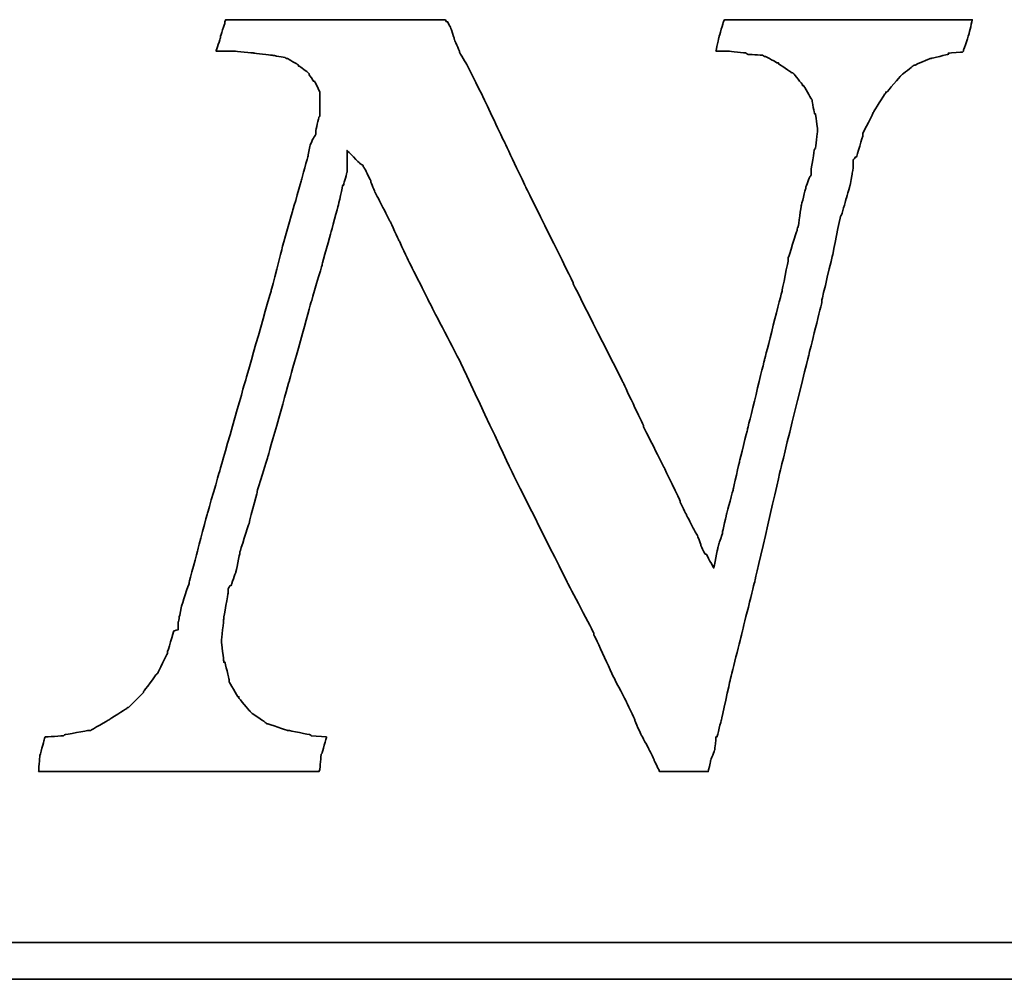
# Model space of a CAD drawing. Header units: millimetres. Extents: x -227 to 3135, y -1502 to 860.
# Tile 147 of 256: x 45 to 50, y -927 to -922. Entities that reach past the tile are written whole.
import ezdxf

# ---------------------------------------------------------------- set-up
doc = ezdxf.new("R2010")
doc.units = ezdxf.units.MM
doc.layers.add('DIM', color=4, linetype='CONTINUOUS')
doc.layers.add('layer 1', color=7, linetype='CONTINUOUS')

# ---------------------------------------------------------------- blocks, each defined once
blk = doc.blocks.new('TBI MOTION logo(完整正式版)')
at = {"layer": 'layer 1', "color": 22, "lineweight": 35}
for points, knots in [([(58.92625, -7.91875), (58.92625, -7.91875), (58.58625, -7.89375), (58.58625, -7.89375), (58.58625, -7.89375), (58.58625, -7.89375), (58.56625, -7.87125), (58.56625, -7.87125), (58.56625, -7.87125), (58.56625, -7.87125), (58.08375, -7.77375), (58.08375, -7.77375), (58.08375, -7.77375), (58.08375, -7.77375), (58.06125, -7.77375), (58.06125, -7.77375), (58.06125, -7.77375), (58.06125, -7.77375), (57.62625, -7.63125), (57.62625, -7.63125), (57.62625, -7.63125), (57.62625, -7.63125), (57.60625, -7.63125), (57.60625, -7.63125), (57.60625, -7.63125), (57.60625, -7.63125), (57.58125, -7.60625), (57.58125, -7.60625), (57.58125, -7.60625), (57.58125, -7.60625), (57.26625, -7.38875), (57.26625, -7.38875), (57.26625, -7.38875), (57.26625, -7.38875), (57.24625, -7.36875), (57.24625, -7.36875), (57.24625, -7.36875), (57.24625, -7.36875), (57.22125, -7.34375), (57.22125, -7.34375), (57.22125, -7.34375), (57.22125, -7.34375), (56.98125, -7.05375), (56.98125, -7.05375), (56.98125, -7.05375), (56.98125, -7.05375), (56.98125, -7.02875), (56.98125, -7.02875), (56.98125, -7.02875), (56.98125, -7.02875), (56.95625, -7.02875), (56.95625, -7.02875), (56.95625, -7.02875), (56.95625, -7.02875), (56.76625, -6.69625), (56.76625, -6.69625), (56.76625, -6.69625), (56.76625, -6.69625), (56.76625, -6.67125), (56.76625, -6.67125), (56.76625, -6.67125), (56.76625, -6.67125), (56.76625, -6.64875), (56.76625, -6.64875), (56.76625, -6.64875), (56.76625, -6.64875), (56.67125, -6.26375), (56.67125, -6.26375), (56.67125, -6.26375), (56.67125, -6.26375), (56.64625, -6.26375), (56.64625, -6.26375), (56.64625, -6.26375), (56.64625, -6.26375), (56.64625, -6.23875), (56.64625, -6.23875), (56.64625, -6.23875), (56.64625, -6.23875), (56.59625, -5.80875), (56.59625, -5.80875), (56.59625, -5.80875), (56.59625, -5.80875), (56.59625, -5.78375), (56.59625, -5.78375), (56.59625, -5.78375), (56.59625, -5.78375), (56.64625, -5.30375), (56.64625, -5.30375), (56.64625, -5.30375), (56.64625, -5.30375), (56.64625, -5.27875), (56.64625, -5.27875), (56.64625, -5.27875), (56.64625, -5.27875), (56.74125, -4.72875), (56.74125, -4.72875), (56.74125, -4.72875), (56.74125, -4.72875), (56.74125, -4.67875), (56.74125, -4.67875), (56.74125, -4.67875), (56.74125, -4.67875), (56.74125, -4.63375), (56.74125, -4.63375), (56.74125, -4.63375), (56.74125, -4.63375), (56.79125, -4.55875), (56.79125, -4.55875), (56.79125, -4.55875), (56.79125, -4.55875), (56.81125, -4.55875), (56.81125, -4.55875), (56.81125, -4.55875), (56.81125, -4.55875), (56.91125, -4.27375), (56.91125, -4.27375), (56.91125, -4.27375), (56.91125, -4.27375), (57.00625, -3.83874), (57.00625, -3.83874), (57.00625, -3.83874), (57.00625, -3.83874), (57.00625, -3.81374), (57.00625, -3.81374), (57.00625, -3.81374), (57.00625, -3.81374), (57.19875, -3.21374), (57.19875, -3.21374), (57.19875, -3.21374), (57.19875, -3.21374), (57.38625, -2.49625), (57.38625, -2.49625), (57.38625, -2.49625), (57.38625, -2.49625), (57.38625, -2.47374), (57.38625, -2.47374), (57.38625, -2.47374), (57.38625, -2.47374), (57.62625, -1.70375), (57.62625, -1.70375), (57.62625, -1.70375), (57.62625, -1.70375), (58.10625, 0.00125), (58.10625, 0.00125), (58.10625, 0.00125), (58.10625, 0.00125), (58.58625, 1.72625), (58.58625, 1.72625), (58.58625, 1.72625), (58.58625, 1.72625), (58.82625, 2.54125), (58.82625, 2.54125), (58.82625, 2.54125), (58.82625, 2.54125), (58.82625, 2.56374), (58.82625, 2.56374), (58.82625, 2.56374), (58.82625, 2.56374), (59.02125, 3.26125), (59.02125, 3.26125), (59.02125, 3.26125), (59.02125, 3.26125), (59.18625, 3.86125), (59.18625, 3.86125), (59.18625, 3.86125), (59.18625, 3.86125), (59.28625, 4.31875), (59.28625, 4.31875), (59.28625, 4.31875), (59.28625, 4.31875), (59.30625, 4.31875), (59.30625, 4.31875), (59.30625, 4.31875), (59.30625, 4.31875), (59.30625, 4.34125), (59.30625, 4.34125), (59.30625, 4.34125), (59.30625, 4.34125), (59.38125, 4.60625), (59.38125, 4.60625), (59.38125, 4.60625), (59.38125, 4.60625), (59.38125, 4.65125), (59.38125, 4.65125), (59.38125, 4.65125), (59.38125, 4.65125), (59.38125, 5.08625), (59.38125, 5.08625), (59.38125, 5.08625), (59.38125, 5.08625), (59.66625, 4.79624), (59.66625, 4.79624), (59.66625, 4.79624), (59.66625, 4.79624), (59.74125, 4.75124), (59.74125, 4.75124), (59.74125, 4.75124), (59.74125, 4.75124), (59.74125, 4.72624), (59.74125, 4.72624), (59.74125, 4.72624), (59.74125, 4.72624), (59.76125, 4.70124), (59.76125, 4.70124), (59.76125, 4.70124), (59.76125, 4.70124), (59.81125, 4.60625), (59.81125, 4.60625), (59.81125, 4.60625), (59.81125, 4.60625), (59.90625, 4.41125), (59.90625, 4.41125), (59.90625, 4.41125), (59.90625, 4.41125), (59.90625, 4.39125), (59.90625, 4.39125), (59.90625, 4.39125), (59.90625, 4.39125), (60.00375, 4.15124), (60.00375, 4.15124), (60.00375, 4.15124), (60.00375, 4.15124), (60.14625, 3.88374), (60.14625, 3.88374), (60.14625, 3.88374), (60.14625, 3.88374), (60.34125, 3.50124), (60.34125, 3.50124), (60.34125, 3.50124), (60.34125, 3.50124), (60.53125, 3.09125), (60.53125, 3.09125), (60.53125, 3.09125), (60.53125, 3.09125), (60.74625, 2.63625), (60.74625, 2.63625), (60.74625, 2.63625), (60.74625, 2.63625), (61.25125, 1.63124), (61.25125, 1.63124), (61.25125, 1.63124), (61.25125, 1.63124), (61.85125, 0.47625), (61.85125, 0.47625), (61.85125, 0.47625), (61.85125, 0.47625), (63.02625, -2.01874), (63.02625, -2.01874), (63.02625, -2.01874), (63.02625, -2.01874), (64.27625, -4.51374), (64.27625, -4.51374), (64.27625, -4.51374), (64.27625, -4.51374), (64.85125, -5.61375), (64.85125, -5.61375), (64.85125, -5.61375), (64.85125, -5.61375), (64.85125, -5.64125), (64.85125, -5.64125), (64.85125, -5.64125), (64.85125, -5.64125), (65.32875, -6.67125), (65.32875, -6.67125), (65.32875, -6.67125), (65.32875, -6.67125), (65.57125, -7.12875), (65.57125, -7.12875), (65.57125, -7.12875), (65.57125, -7.12875), (65.76125, -7.53625), (65.76125, -7.53625), (65.76125, -7.53625), (65.76125, -7.53625), (65.76125, -7.55625), (65.76125, -7.55625), (65.76125, -7.55625), (65.76125, -7.55625), (65.90375, -7.87125), (65.90375, -7.87125), (65.90375, -7.87125), (65.90375, -7.87125), (66.07125, -8.18125), (66.07125, -8.18125), (66.07125, -8.18125), (66.07125, -8.18125), (66.19125, -8.42375), (66.19125, -8.42375), (66.19125, -8.42375), (66.19125, -8.42375), (66.19125, -8.44375), (66.19125, -8.44375), (66.19125, -8.44375), (66.19125, -8.44375), (66.29125, -8.63875), (66.29125, -8.63875), (66.29125, -8.63875), (66.29125, -8.63875), (66.31125, -8.68625), (66.31125, -8.68625), (66.31125, -8.68625), (66.31125, -8.68625), (66.38375, -8.68625), (66.38375, -8.68625), (66.38375, -8.68625), (66.38375, -8.68625), (66.84125, -8.68625), (66.84125, -8.68625), (66.84125, -8.68625), (66.84125, -8.68625), (67.29625, -8.68625), (67.29625, -8.68625), (67.29625, -8.68625), (67.29625, -8.68625), (67.36625, -8.68625), (67.36625, -8.68625), (67.36625, -8.68625), (67.36625, -8.68625), (67.39125, -8.68625), (67.39125, -8.68625), (67.39125, -8.68625), (67.39125, -8.68625), (67.44125, -8.46875), (67.44125, -8.46875), (67.44125, -8.46875), (67.44125, -8.46875), (67.44125, -8.44375), (67.44125, -8.44375), (67.44125, -8.44375), (67.44125, -8.44375), (67.53625, -8.20375), (67.53625, -8.20375), (67.53625, -8.20375), (67.53625, -8.20375), (67.56125, -7.94375), (67.56125, -7.94375), (67.56125, -7.94375), (67.56125, -7.94375), (67.56125, -7.91875), (67.56125, -7.91875), (67.56125, -7.91875), (67.56125, -7.91875), (67.58625, -7.91875), (67.58625, -7.91875), (67.58625, -7.91875), (67.58625, -7.91875), (67.68125, -7.53625), (67.68125, -7.53625), (67.68125, -7.53625), (67.68125, -7.53625), (67.87375, -6.67125), (67.87375, -6.67125), (67.87375, -6.67125), (67.87375, -6.67125), (68.13625, -5.61375), (68.13625, -5.61375), (68.13625, -5.61375), (68.13625, -5.61375), (68.42375, -4.46374), (68.42375, -4.46374), (68.42375, -4.46374), (68.42375, -4.46374), (68.99875, -1.96874), (68.99875, -1.96874), (68.99875, -1.96874), (68.99875, -1.96874), (69.62625, 0.57625), (69.62625, 0.57625), (69.62625, 0.57625), (69.62625, 0.57625), (69.91125, 1.72625), (69.91125, 1.72625), (69.91125, 1.72625), (69.91125, 1.72625), (69.91125, 1.77625), (69.91125, 1.77625), (69.91125, 1.77625), (69.91125, 1.77625), (70.15125, 2.78124), (70.15125, 2.78124), (70.15125, 2.78124), (70.15125, 2.78124), (70.32125, 3.62125), (70.32125, 3.62125), (70.32125, 3.62125), (70.32125, 3.62125), (70.34125, 3.64625), (70.34125, 3.64625), (70.34125, 3.64625), (70.34125, 3.64625), (70.44125, 3.98125), (70.44125, 3.98125), (70.44125, 3.98125), (70.44125, 3.98125), (70.53625, 4.31875), (70.53625, 4.31875), (70.53625, 4.31875), (70.53625, 4.31875), (70.58125, 4.55875), (70.58125, 4.55875), (70.58125, 4.55875), (70.58125, 4.55875), (70.60625, 4.72624), (70.60625, 4.72624), (70.60625, 4.72624), (70.60625, 4.72624), (70.60625, 4.79624), (70.60625, 4.79624), (70.60625, 4.79624), (70.60625, 4.79624), (70.60625, 4.87125), (70.60625, 4.87125), (70.60625, 4.87125), (70.60625, 4.87125), (70.65625, 4.94125), (70.65625, 4.94125), (70.65625, 4.94125), (70.65625, 4.94125), (70.68125, 4.94125), (70.68125, 4.94125), (70.68125, 4.94125), (70.68125, 4.94125), (70.82125, 5.42125), (70.82125, 5.42125), (70.82125, 5.42125), (70.82125, 5.42125), (70.82125, 5.44625), (70.82125, 5.44625), (70.82125, 5.44625), (70.82125, 5.44625), (70.82125, 5.47125), (70.82125, 5.47125), (70.82125, 5.47125), (70.82125, 5.47125), (71.06125, 5.94625), (71.06125, 5.94625), (71.06125, 5.94625), (71.06125, 5.94625), (71.30125, 6.33124), (71.30125, 6.33124), (71.30125, 6.33124), (71.30125, 6.33124), (71.32625, 6.35625), (71.32625, 6.35625), (71.32625, 6.35625), (71.32625, 6.35625), (71.32625, 6.38124), (71.32625, 6.38124), (71.32625, 6.38124), (71.32625, 6.38124), (71.35125, 6.38124), (71.35125, 6.38124), (71.35125, 6.38124), (71.35125, 6.38124), (71.66125, 6.74125), (71.66125, 6.74125), (71.66125, 6.74125), (71.66125, 6.74125), (71.68625, 6.76625), (71.68625, 6.76625), (71.68625, 6.76625), (71.68625, 6.76625), (71.92625, 6.95624), (71.92625, 6.95624), (71.92625, 6.95624), (71.92625, 6.95624), (71.95125, 6.98125), (71.95125, 6.98125), (71.95125, 6.98125), (71.95125, 6.98125), (71.97625, 6.98125), (71.97625, 6.98125), (71.97625, 6.98125), (71.97625, 6.98125), (72.31125, 7.12624), (72.31125, 7.12624), (72.31125, 7.12624), (72.31125, 7.12624), (72.33375, 7.12624), (72.33375, 7.12624), (72.33375, 7.12624), (72.33375, 7.12624), (72.71625, 7.21875), (72.71625, 7.21875), (72.71625, 7.21875), (72.71625, 7.21875), (72.71625, 7.24624), (72.71625, 7.24624), (72.71625, 7.24624), (72.71625, 7.24624), (72.74125, 7.24624), (72.74125, 7.24624), (72.74125, 7.24624), (72.74125, 7.24624), (73.03124, 7.26624), (73.03124, 7.26624), (73.03124, 7.26624), (73.03124, 7.26624), (73.05375, 7.29125), (73.05375, 7.29125), (73.05375, 7.29125), (73.05375, 7.29125), (73.05375, 7.31625), (73.05375, 7.31625), (73.05375, 7.31625), (73.05375, 7.31625), (73.17625, 7.67625), (73.17625, 7.67625), (73.17625, 7.67625), (73.17625, 7.67625), (73.24625, 7.98625), (73.24625, 7.98625), (73.24625, 7.98625), (73.24625, 7.98625), (73.19625, 7.98625), (73.19625, 7.98625), (73.19625, 7.98625), (73.19625, 7.98625), (72.93625, 7.98625), (72.93625, 7.98625), (72.93625, 7.98625), (72.93625, 7.98625), (72.55125, 7.98625), (72.55125, 7.98625), (72.55125, 7.98625), (72.55125, 7.98625), (72.09625, 7.98625), (72.09625, 7.98625), (72.09625, 7.98625), (72.09625, 7.98625), (71.64125, 7.98625), (71.64125, 7.98625), (71.64125, 7.98625), (71.64125, 7.98625), (70.53625, 7.98625), (70.53625, 7.98625), (70.53625, 7.98625), (70.53625, 7.98625), (69.47875, 7.98625), (69.47875, 7.98625), (69.47875, 7.98625), (69.47875, 7.98625), (68.95125, 7.98625), (68.95125, 7.98625), (68.95125, 7.98625), (68.95125, 7.98625), (68.52125, 7.98625), (68.52125, 7.98625), (68.52125, 7.98625), (68.52125, 7.98625), (68.13625, 7.98625), (68.13625, 7.98625), (68.13625, 7.98625), (68.13625, 7.98625), (67.87375, 7.98625), (67.87375, 7.98625), (67.87375, 7.98625), (67.87375, 7.98625), (67.75125, 7.98625), (67.75125, 7.98625), (67.75125, 7.98625), (67.75125, 7.98625), (67.72625, 7.94125), (67.72625, 7.94125), (67.72625, 7.94125), (67.72625, 7.94125), (67.63125, 7.60625), (67.63125, 7.60625), (67.63125, 7.60625), (67.63125, 7.60625), (67.56125, 7.29125), (67.56125, 7.29125), (67.56125, 7.29125), (67.56125, 7.29125), (67.72625, 7.29125), (67.72625, 7.29125), (67.72625, 7.29125), (67.72625, 7.29125), (67.82625, 7.29125), (67.82625, 7.29125), (67.82625, 7.29125), (67.82625, 7.29125), (67.84625, 7.29125), (67.84625, 7.29125), (67.84625, 7.29125), (67.84625, 7.29125), (68.23125, 7.24624), (68.23125, 7.24624), (68.23125, 7.24624), (68.23125, 7.24624), (68.25875, 7.21875), (68.25875, 7.21875), (68.25875, 7.21875), (68.25875, 7.21875), (68.59125, 7.19624), (68.59125, 7.19624), (68.59125, 7.19624), (68.59125, 7.19624), (68.64125, 7.17125), (68.64125, 7.17125), (68.64125, 7.17125), (68.64125, 7.17125), (68.66625, 7.17125), (68.66625, 7.17125), (68.66625, 7.17125), (68.66625, 7.17125), (68.92625, 7.02624), (68.92625, 7.02624), (68.92625, 7.02624), (68.92625, 7.02624), (68.95125, 7.02624), (68.95125, 7.02624), (68.95125, 7.02624), (68.95125, 7.02624), (68.95125, 7.00624), (68.95125, 7.00624), (68.95125, 7.00624), (68.95125, 7.00624), (69.23875, 6.81125), (69.23875, 6.81125), (69.23875, 6.81125), (69.23875, 6.81125), (69.26625, 6.81125), (69.26625, 6.81125), (69.26625, 6.81125), (69.26625, 6.81125), (69.28625, 6.78625), (69.28625, 6.78625), (69.28625, 6.78625), (69.28625, 6.78625), (69.47875, 6.54875), (69.47875, 6.54875), (69.47875, 6.54875), (69.47875, 6.54875), (69.47875, 6.52375), (69.47875, 6.52375), (69.47875, 6.52375), (69.47875, 6.52375), (69.50625, 6.52375), (69.50625, 6.52375), (69.50625, 6.52375), (69.50625, 6.52375), (69.67125, 6.23625), (69.67125, 6.23625), (69.67125, 6.23625), (69.67125, 6.23625), (69.69375, 6.21125), (69.69375, 6.21125), (69.69375, 6.21125), (69.69375, 6.21125), (69.69375, 6.18625), (69.69375, 6.18625), (69.69375, 6.18625), (69.69375, 6.18625), (69.74625, 5.89875), (69.74625, 5.89875), (69.74625, 5.89875), (69.74625, 5.89875), (69.76625, 5.89875), (69.76625, 5.89875), (69.76625, 5.89875), (69.76625, 5.89875), (69.81375, 5.56625), (69.81375, 5.56625), (69.81375, 5.56625), (69.81375, 5.56625), (69.81375, 5.54125), (69.81375, 5.54125), (69.81375, 5.54125), (69.81375, 5.54125), (69.81375, 5.51625), (69.81375, 5.51625), (69.81375, 5.51625), (69.81375, 5.51625), (69.76625, 5.13125), (69.76625, 5.13125), (69.76625, 5.13125), (69.76625, 5.13125), (69.74625, 5.10874), (69.74625, 5.10874), (69.74625, 5.10874), (69.74625, 5.10874), (69.67125, 4.65125), (69.67125, 4.65125), (69.67125, 4.65125), (69.67125, 4.65125), (69.67125, 4.55875), (69.67125, 4.55875), (69.67125, 4.55875), (69.67125, 4.55875), (69.67125, 4.53125), (69.67125, 4.53125), (69.67125, 4.53125), (69.67125, 4.53125), (69.64625, 4.50874), (69.64625, 4.50874), (69.64625, 4.50874), (69.64625, 4.50874), (69.55125, 4.27125), (69.55125, 4.27125), (69.55125, 4.27125), (69.55125, 4.27125), (69.55125, 4.24625), (69.55125, 4.24625), (69.55125, 4.24625), (69.55125, 4.24625), (69.45375, 3.86125), (69.45375, 3.86125), (69.45375, 3.86125), (69.45375, 3.86125), (69.38625, 3.40624), (69.38625, 3.40624), (69.38625, 3.40624), (69.38625, 3.40624), (69.35875, 3.33125), (69.35875, 3.33125), (69.35875, 3.33125), (69.35875, 3.33125), (69.35875, 3.30875), (69.35875, 3.30875), (69.35875, 3.30875), (69.35875, 3.30875), (69.16625, 2.71125), (69.16625, 2.71125), (69.16625, 2.71125), (69.16625, 2.71125), (69.16625, 2.66375), (69.16625, 2.66375), (69.16625, 2.66375), (69.16625, 2.66375), (69.02625, 1.96374), (69.02625, 1.96374), (69.02625, 1.96374), (69.02625, 1.96374), (68.64125, 0.45624), (68.64125, 0.45624), (68.64125, 0.45624), (68.64125, 0.45624), (68.25875, -1.10625), (68.25875, -1.10625), (68.25875, -1.10625), (68.25875, -1.10625), (68.08625, -1.80125), (68.08625, -1.80125), (68.08625, -1.80125), (68.08625, -1.80125), (67.94625, -2.42625), (67.94625, -2.42625), (67.94625, -2.42625), (67.94625, -2.42625), (67.80125, -2.95375), (67.80125, -2.95375), (67.80125, -2.95375), (67.80125, -2.95375), (67.70625, -3.38375), (67.70625, -3.38375), (67.70625, -3.38375), (67.70625, -3.38375), (67.70625, -3.40875), (67.70625, -3.40875), (67.70625, -3.40875), (67.70625, -3.40875), (67.63125, -3.62375), (67.63125, -3.62375), (67.63125, -3.62375), (67.63125, -3.62375), (67.60625, -3.72125), (67.60625, -3.72125), (67.60625, -3.72125), (67.60625, -3.72125), (67.51125, -4.17375), (67.51125, -4.17375), (67.51125, -4.17375), (67.51125, -4.17375), (67.34625, -3.86374), (67.34625, -3.86374), (67.34625, -3.86374), (67.34625, -3.86374), (67.32125, -3.86374), (67.32125, -3.86374), (67.32125, -3.86374), (67.32125, -3.86374), (67.27125, -3.76874), (67.27125, -3.76874), (67.27125, -3.76874), (67.27125, -3.76874), (67.22625, -3.67374), (67.22625, -3.67374), (67.22625, -3.67374), (67.22625, -3.67374), (67.22625, -3.64875), (67.22625, -3.64875), (67.22625, -3.64875), (67.22625, -3.64875), (67.15125, -3.45375), (67.15125, -3.45375), (67.15125, -3.45375), (67.15125, -3.45375), (67.05625, -3.28875), (67.05625, -3.28875), (67.05625, -3.28875), (67.05625, -3.28875), (66.91125, -3.00125), (66.91125, -3.00125), (66.91125, -3.00125), (66.91125, -3.00125), (66.77125, -2.71375), (66.77125, -2.71375), (66.77125, -2.71375), (66.77125, -2.71375), (66.77125, -2.68875), (66.77125, -2.68875), (66.77125, -2.68875), (66.77125, -2.68875), (66.41125, -1.94374), (66.41125, -1.94374), (66.41125, -1.94374), (66.41125, -1.94374), (65.95125, -1.03375), (65.95125, -1.03375), (65.95125, -1.03375), (65.95125, -1.03375), (65.95125, -1.00875), (65.95125, -1.00875), (65.95125, -1.00875), (65.95125, -1.00875), (65.49625, -0.04874), (65.49625, -0.04874), (65.49625, -0.04874), (65.49625, -0.04874), (64.39375, 2.13624), (64.39375, 2.13624), (64.39375, 2.13624), (64.39375, 2.13624), (64.39375, 2.15624), (64.39375, 2.15624), (64.39375, 2.15624), (64.39375, 2.15624), (63.33625, 4.29125), (63.33625, 4.29125), (63.33625, 4.29125), (63.33625, 4.29125), (62.85625, 5.30125), (62.85625, 5.30125), (62.85625, 5.30125), (62.85625, 5.30125), (62.42625, 6.21125), (62.42625, 6.21125), (62.42625, 6.21125), (62.42625, 6.21125), (62.04125, 6.98125), (62.04125, 6.98125), (62.04125, 6.98125), (62.04125, 6.98125), (61.87375, 7.26624), (61.87375, 7.26624), (61.87375, 7.26624), (61.87375, 7.26624), (61.87375, 7.29125), (61.87375, 7.29125), (61.87375, 7.29125), (61.87375, 7.29125), (61.75625, 7.55625), (61.75625, 7.55625), (61.75625, 7.55625), (61.75625, 7.55625), (61.75625, 7.58124), (61.75625, 7.58124), (61.75625, 7.58124), (61.75625, 7.58124), (61.68375, 7.79375), (61.68375, 7.79375), (61.68375, 7.79375), (61.68375, 7.79375), (61.61125, 7.94125), (61.61125, 7.94125), (61.61125, 7.94125), (61.61125, 7.94125), (61.58625, 7.94125), (61.58625, 7.94125), (61.58625, 7.94125), (61.58625, 7.94125), (61.56375, 7.98625), (61.56375, 7.98625), (61.56375, 7.98625), (61.56375, 7.98625), (61.41875, 7.98625), (61.41875, 7.98625), (61.41875, 7.98625), (61.41875, 7.98625), (61.18125, 7.98625), (61.18125, 7.98625), (61.18125, 7.98625), (61.18125, 7.98625), (60.84125, 7.98625), (60.84125, 7.98625), (60.84125, 7.98625), (60.84125, 7.98625), (60.02625, 7.98625), (60.02625, 7.98625), (60.02625, 7.98625), (60.02625, 7.98625), (59.11625, 7.98625), (59.11625, 7.98625), (59.11625, 7.98625), (59.11625, 7.98625), (58.15625, 7.98625), (58.15625, 7.98625), (58.15625, 7.98625), (58.15625, 7.98625), (57.34125, 7.98625), (57.34125, 7.98625), (57.34125, 7.98625), (57.34125, 7.98625), (57.00625, 7.98625), (57.00625, 7.98625), (57.00625, 7.98625), (57.00625, 7.98625), (56.76625, 7.98625), (56.76625, 7.98625), (56.76625, 7.98625), (56.76625, 7.98625), (56.69125, 7.98625), (56.69125, 7.98625), (56.69125, 7.98625), (56.69125, 7.98625), (56.67125, 7.94125), (56.67125, 7.94125), (56.67125, 7.94125), (56.67125, 7.94125), (56.67125, 7.91625), (56.67125, 7.91625), (56.67125, 7.91625), (56.67125, 7.91625), (56.57125, 7.60625), (56.57125, 7.60625), (56.57125, 7.60625), (56.57125, 7.60625), (56.57125, 7.58124), (56.57125, 7.58124), (56.57125, 7.58124), (56.57125, 7.58124), (56.47625, 7.29125), (56.47625, 7.29125), (56.47625, 7.29125), (56.47625, 7.29125), (56.57125, 7.29125), (56.57125, 7.29125), (56.57125, 7.29125), (56.57125, 7.29125), (56.76625, 7.29125), (56.76625, 7.29125), (56.76625, 7.29125), (56.76625, 7.29125), (56.86125, 7.29125), (56.86125, 7.29125), (56.86125, 7.29125), (56.86125, 7.29125), (56.88625, 7.29125), (56.88625, 7.29125), (56.88625, 7.29125), (56.88625, 7.29125), (57.31625, 7.24624), (57.31625, 7.24624), (57.31625, 7.24624), (57.31625, 7.24624), (57.70125, 7.19624), (57.70125, 7.19624), (57.70125, 7.19624), (57.70125, 7.19624), (57.72625, 7.19624), (57.72625, 7.19624), (57.72625, 7.19624), (57.72625, 7.19624), (58.01125, 7.14624), (58.01125, 7.14624), (58.01125, 7.14624), (58.01125, 7.14624), (58.03625, 7.12624), (58.03625, 7.12624), (58.03625, 7.12624), (58.03625, 7.12624), (58.06125, 7.12624), (58.06125, 7.12624), (58.06125, 7.12624), (58.06125, 7.12624), (58.30125, 6.98125), (58.30125, 6.98125), (58.30125, 6.98125), (58.30125, 6.98125), (58.30125, 6.95624), (58.30125, 6.95624), (58.30125, 6.95624), (58.30125, 6.95624), (58.32375, 6.95624), (58.32375, 6.95624), (58.32375, 6.95624), (58.32375, 6.95624), (58.51625, 6.81125), (58.51625, 6.81125), (58.51625, 6.81125), (58.51625, 6.81125), (58.54125, 6.78625), (58.54125, 6.78625), (58.54125, 6.78625), (58.54125, 6.78625), (58.54125, 6.76625), (58.54125, 6.76625), (58.54125, 6.76625), (58.54125, 6.76625), (58.63625, 6.62124), (58.63625, 6.62124), (58.63625, 6.62124), (58.63625, 6.62124), (58.65875, 6.62124), (58.65875, 6.62124), (58.65875, 6.62124), (58.65875, 6.62124), (58.75625, 6.42625), (58.75625, 6.42625), (58.75625, 6.42625), (58.75625, 6.42625), (58.77875, 6.38124), (58.77875, 6.38124), (58.77875, 6.38124), (58.77875, 6.38124), (58.77875, 6.33124), (58.77875, 6.33124), (58.77875, 6.33124), (58.77875, 6.33124), (58.77875, 6.09125), (58.77875, 6.09125), (58.77875, 6.09125), (58.77875, 6.09125), (58.77875, 5.85125), (58.77875, 5.85125), (58.77875, 5.85125), (58.77875, 5.85125), (58.75625, 5.82625), (58.75625, 5.82625), (58.75625, 5.82625), (58.75625, 5.82625), (58.68625, 5.51625), (58.68625, 5.51625), (58.68625, 5.51625), (58.68625, 5.51625), (58.68625, 5.47125), (58.68625, 5.47125), (58.68625, 5.47125), (58.68625, 5.47125), (58.68625, 5.44625), (58.68625, 5.44625), (58.68625, 5.44625), (58.68625, 5.44625), (58.65875, 5.39625), (58.65875, 5.39625), (58.65875, 5.39625), (58.65875, 5.39625), (58.61125, 5.32624), (58.61125, 5.32624), (58.61125, 5.32624), (58.61125, 5.32624), (58.56625, 5.20375), (58.56625, 5.20375), (58.56625, 5.20375), (58.56625, 5.20375), (58.51625, 4.99125), (58.51625, 4.99125), (58.51625, 4.99125), (58.51625, 4.99125), (58.51625, 4.96625), (58.51625, 4.96625), (58.51625, 4.96625), (58.51625, 4.96625), (58.37125, 4.43625), (58.37125, 4.43625), (58.37125, 4.43625), (58.37125, 4.43625), (58.18125, 3.76625), (58.18125, 3.76625), (58.18125, 3.76625), (58.18125, 3.76625), (57.94125, 2.92624), (57.94125, 2.92624), (57.94125, 2.92624), (57.94125, 2.92624), (57.70125, 1.98874), (57.70125, 1.98874), (57.70125, 1.98874), (57.70125, 1.98874), (57.12625, -0.02374), (57.12625, -0.02374), (57.12625, -0.02374), (57.12625, -0.02374), (56.55125, -2.03875), (56.55125, -2.03875), (56.55125, -2.03875), (56.55125, -2.03875), (56.28625, -2.95375), (56.28625, -2.95375), (56.28625, -2.95375), (56.28625, -2.95375), (56.07125, -3.76874), (56.07125, -3.76874), (56.07125, -3.76874), (56.07125, -3.76874), (55.87625, -4.48874), (55.87625, -4.48874), (55.87625, -4.48874), (55.87625, -4.48874), (55.87625, -4.51374), (55.87625, -4.51374), (55.87625, -4.51374), (55.87625, -4.51374), (55.71125, -5.01625), (55.71125, -5.01625), (55.71125, -5.01625), (55.71125, -5.01625), (55.66125, -5.25375), (55.66125, -5.25375), (55.66125, -5.25375), (55.66125, -5.25375), (55.66125, -5.27875), (55.66125, -5.27875), (55.66125, -5.27875), (55.66125, -5.27875), (55.63625, -5.37375), (55.63625, -5.37375), (55.63625, -5.37375), (55.63625, -5.37375), (55.63625, -5.42375), (55.63625, -5.42375), (55.63625, -5.42375), (55.63625, -5.42375), (55.63625, -5.54125), (55.63625, -5.54125), (55.63625, -5.54125), (55.63625, -5.54125), (55.54125, -5.56875), (55.54125, -5.56875), (55.54125, -5.56875), (55.54125, -5.56875), (55.39625, -6.04875), (55.39625, -6.04875), (55.39625, -6.04875), (55.39625, -6.04875), (55.39625, -6.06875), (55.39625, -6.06875), (55.39625, -6.06875), (55.39625, -6.06875), (55.18125, -6.50375), (55.18125, -6.50375), (55.18125, -6.50375), (55.18125, -6.50375), (55.15625, -6.52875), (55.15625, -6.52875), (55.15625, -6.52875), (55.15625, -6.52875), (54.86875, -6.91125), (54.86875, -6.91125), (54.86875, -6.91125), (54.86875, -6.91125), (54.86875, -6.93375), (54.86875, -6.93375), (54.86875, -6.93375), (54.86875, -6.93375), (54.53125, -7.26875), (54.53125, -7.26875), (54.53125, -7.26875), (54.53125, -7.26875), (54.51125, -7.26875), (54.51125, -7.26875), (54.51125, -7.26875), (54.51125, -7.26875), (54.48625, -7.29625), (54.48625, -7.29625), (54.48625, -7.29625), (54.48625, -7.29625), (54.10375, -7.53625), (54.10375, -7.53625), (54.10375, -7.53625), (54.10375, -7.53625), (53.69625, -7.77375), (53.69625, -7.77375), (53.69625, -7.77375), (53.69625, -7.77375), (53.67125, -7.77375), (53.67125, -7.77375), (53.67125, -7.77375), (53.67125, -7.77375), (53.64625, -7.77375), (53.64625, -7.77375), (53.64625, -7.77375), (53.64625, -7.77375), (53.11625, -7.87125), (53.11625, -7.87125), (53.11625, -7.87125), (53.11625, -7.87125), (53.09625, -7.89375), (53.09625, -7.89375), (53.09625, -7.89375), (53.09625, -7.89375), (52.68625, -7.91875), (52.68625, -7.91875), (52.68625, -7.91875), (52.68625, -7.91875), (52.66125, -7.99125), (52.66125, -7.99125), (52.66125, -7.99125), (52.66125, -7.99125), (52.56625, -8.34875), (52.56625, -8.34875), (52.56625, -8.34875), (52.56625, -8.34875), (52.54125, -8.68625), (52.54125, -8.68625), (52.54125, -8.68625), (52.54125, -8.68625), (52.58875, -8.68625), (52.58875, -8.68625), (52.58875, -8.68625), (52.58875, -8.68625), (52.87625, -8.68625), (52.87625, -8.68625), (52.87625, -8.68625), (52.87625, -8.68625), (53.33625, -8.68625), (53.33625, -8.68625), (53.33625, -8.68625), (53.33625, -8.68625), (53.79125, -8.68625), (53.79125, -8.68625), (53.79125, -8.68625), (53.79125, -8.68625), (54.36625, -8.68625), (54.36625, -8.68625), (54.36625, -8.68625), (54.36625, -8.68625), (55.59125, -8.68625), (55.59125, -8.68625), (55.59125, -8.68625), (55.59125, -8.68625), (56.76625, -8.68625), (56.76625, -8.68625), (56.76625, -8.68625), (56.76625, -8.68625), (57.34125, -8.68625), (57.34125, -8.68625), (57.34125, -8.68625), (57.34125, -8.68625), (57.82125, -8.68625), (57.82125, -8.68625), (57.82125, -8.68625), (57.82125, -8.68625), (58.25125, -8.68625), (58.25125, -8.68625), (58.25125, -8.68625), (58.25125, -8.68625), (58.58625, -8.68625), (58.58625, -8.68625), (58.58625, -8.68625), (58.58625, -8.68625), (58.75625, -8.68625), (58.75625, -8.68625), (58.75625, -8.68625), (58.75625, -8.68625), (58.77875, -8.63875), (58.77875, -8.63875), (58.77875, -8.63875), (58.77875, -8.63875), (58.80625, -8.30375), (58.80625, -8.30375), (58.80625, -8.30375), (58.80625, -8.30375), (58.82625, -8.27875), (58.82625, -8.27875), (58.82625, -8.27875), (58.82625, -8.27875), (58.92625, -7.91875), (58.92625, -7.91875)], [0, 0, 0, 0, 0.003125, 0.003125, 0.003125, 0.00312501, 0.00625, 0.00625, 0.00625, 0.00625001, 0.009375, 0.009375, 0.009375, 0.00937501, 0.0125, 0.0125, 0.0125, 0.01250001, 0.015625, 0.015625, 0.015625, 0.01562501, 0.01875, 0.01875, 0.01875, 0.01875001, 0.021875, 0.021875, 0.021875, 0.02187501, 0.025, 0.025, 0.025, 0.02500001, 0.028125, 0.028125, 0.028125, 0.02812501, 0.03125, 0.03125, 0.03125, 0.03125001, 0.034375, 0.034375, 0.034375, 0.03437501, 0.0375, 0.0375, 0.0375, 0.03750001, 0.040625, 0.040625, 0.040625, 0.04062501, 0.04375, 0.04375, 0.04375, 0.04375001, 0.046875, 0.046875, 0.046875, 0.04687501, 0.05, 0.05, 0.05, 0.05000001, 0.053125, 0.053125, 0.053125, 0.05312501, 0.05625, 0.05625, 0.05625, 0.05625001, 0.059375, 0.059375, 0.059375, 0.05937501, 0.0625, 0.0625, 0.0625, 0.06250001, 0.065625, 0.065625, 0.065625, 0.06562501, 0.06875, 0.06875, 0.06875, 0.06875001, 0.071875, 0.071875, 0.071875, 0.07187501, 0.075, 0.075, 0.075, 0.07500001, 0.078125, 0.078125, 0.078125, 0.07812501, 0.08125, 0.08125, 0.08125, 0.08125001, 0.084375, 0.084375, 0.084375, 0.08437501, 0.0875, 0.0875, 0.0875, 0.08750001, 0.090625, 0.090625, 0.090625, 0.09062501, 0.09375, 0.09375, 0.09375, 0.09375001, 0.096875, 0.096875, 0.096875, 0.09687501, 0.1, 0.1, 0.1, 0.10000001, 0.103125, 0.103125, 0.103125, 0.10312501, 0.10625, 0.10625, 0.10625, 0.10625001, 0.109375, 0.109375, 0.109375, 0.10937501, 0.1125, 0.1125, 0.1125, 0.11250001, 0.115625, 0.115625, 0.115625, 0.11562501, 0.11875, 0.11875, 0.11875, 0.11875001, 0.121875, 0.121875, 0.121875, 0.12187501, 0.125, 0.125, 0.125, 0.12500001, 0.128125, 0.128125, 0.128125, 0.12812501, 0.13125, 0.13125, 0.13125, 0.13125001, 0.134375, 0.134375, 0.134375, 0.13437501, 0.1375, 0.1375, 0.1375, 0.13750001, 0.140625, 0.140625, 0.140625, 0.14062501, 0.14375, 0.14375, 0.14375, 0.14375001, 0.146875, 0.146875, 0.146875, 0.14687501, 0.15, 0.15, 0.15, 0.15000001, 0.153125, 0.153125, 0.153125, 0.15312501, 0.15625, 0.15625, 0.15625, 0.15625001, 0.159375, 0.159375, 0.159375, 0.15937501, 0.1625, 0.1625, 0.1625, 0.16250001, 0.165625, 0.165625, 0.165625, 0.16562501, 0.16875, 0.16875, 0.16875, 0.16875001, 0.171875, 0.171875, 0.171875, 0.17187501, 0.175, 0.175, 0.175, 0.17500001, 0.178125, 0.178125, 0.178125, 0.17812501, 0.18125, 0.18125, 0.18125, 0.18125001, 0.184375, 0.184375, 0.184375, 0.18437501, 0.1875, 0.1875, 0.1875, 0.18750001, 0.190625, 0.190625, 0.190625, 0.19062501, 0.19375, 0.19375, 0.19375, 0.19375001, 0.196875, 0.196875, 0.196875, 0.19687501, 0.2, 0.2, 0.2, 0.20000001, 0.203125, 0.203125, 0.203125, 0.20312501, 0.20625, 0.20625, 0.20625, 0.20625001, 0.209375, 0.209375, 0.209375, 0.20937501, 0.2125, 0.2125, 0.2125, 0.21250001, 0.215625, 0.215625, 0.215625, 0.21562501, 0.21875, 0.21875, 0.21875, 0.21875001, 0.221875, 0.221875, 0.221875, 0.22187501, 0.225, 0.225, 0.225, 0.22500001, 0.228125, 0.228125, 0.228125, 0.22812501, 0.23125, 0.23125, 0.23125, 0.23125001, 0.234375, 0.234375, 0.234375, 0.23437501, 0.2375, 0.2375, 0.2375, 0.23750001, 0.240625, 0.240625, 0.240625, 0.24062501, 0.24375, 0.24375, 0.24375, 0.24375001, 0.246875, 0.246875, 0.246875, 0.24687501, 0.25, 0.25, 0.25, 0.25000001, 0.253125, 0.253125, 0.253125, 0.25312501, 0.25625, 0.25625, 0.25625, 0.25625001, 0.259375, 0.259375, 0.259375, 0.25937501, 0.2625, 0.2625, 0.2625, 0.26250001, 0.265625, 0.265625, 0.265625, 0.26562501, 0.26875, 0.26875, 0.26875, 0.26875001, 0.271875, 0.271875, 0.271875, 0.27187501, 0.275, 0.275, 0.275, 0.27500001, 0.278125, 0.278125, 0.278125, 0.27812501, 0.28125, 0.28125, 0.28125, 0.28125001, 0.284375, 0.284375, 0.284375, 0.28437501, 0.2875, 0.2875, 0.2875, 0.28750001, 0.290625, 0.290625, 0.290625, 0.29062501, 0.29375, 0.29375, 0.29375, 0.29375001, 0.296875, 0.296875, 0.296875, 0.29687501, 0.3, 0.3, 0.3, 0.30000001, 0.303125, 0.303125, 0.303125, 0.30312501, 0.30625, 0.30625, 0.30625, 0.30625001, 0.309375, 0.309375, 0.309375, 0.30937501, 0.3125, 0.3125, 0.3125, 0.31250001, 0.315625, 0.315625, 0.315625, 0.31562501, 0.31875, 0.31875, 0.31875, 0.31875001, 0.321875, 0.321875, 0.321875, 0.32187501, 0.325, 0.325, 0.325, 0.32500001, 0.328125, 0.328125, 0.328125, 0.32812501, 0.33125, 0.33125, 0.33125, 0.33125001, 0.334375, 0.334375, 0.334375, 0.33437501, 0.3375, 0.3375, 0.3375, 0.33750001, 0.340625, 0.340625, 0.340625, 0.34062501, 0.34375, 0.34375, 0.34375, 0.34375001, 0.346875, 0.346875, 0.346875, 0.34687501, 0.35, 0.35, 0.35, 0.35000001, 0.353125, 0.353125, 0.353125, 0.35312501, 0.35625, 0.35625, 0.35625, 0.35625001, 0.359375, 0.359375, 0.359375, 0.35937501, 0.3625, 0.3625, 0.3625, 0.36250001, 0.365625, 0.365625, 0.365625, 0.36562501, 0.36875, 0.36875, 0.36875, 0.36875001, 0.371875, 0.371875, 0.371875, 0.37187501, 0.375, 0.375, 0.375, 0.37500001, 0.378125, 0.378125, 0.378125, 0.37812501, 0.38125, 0.38125, 0.38125, 0.38125001, 0.384375, 0.384375, 0.384375, 0.38437501, 0.3875, 0.3875, 0.3875, 0.38750001, 0.390625, 0.390625, 0.390625, 0.39062501, 0.39375, 0.39375, 0.39375, 0.39375001, 0.396875, 0.396875, 0.396875, 0.39687501, 0.4, 0.4, 0.4, 0.40000001, 0.403125, 0.403125, 0.403125, 0.40312501, 0.40625, 0.40625, 0.40625, 0.40625001, 0.409375, 0.409375, 0.409375, 0.40937501, 0.4125, 0.4125, 0.4125, 0.41250001, 0.415625, 0.415625, 0.415625, 0.41562501, 0.41875, 0.41875, 0.41875, 0.41875001, 0.421875, 0.421875, 0.421875, 0.42187501, 0.425, 0.425, 0.425, 0.42500001, 0.428125, 0.428125, 0.428125, 0.42812501, 0.43125, 0.43125, 0.43125, 0.43125001, 0.434375, 0.434375, 0.434375, 0.43437501, 0.4375, 0.4375, 0.4375, 0.43750001, 0.440625, 0.440625, 0.440625, 0.44062501, 0.44375, 0.44375, 0.44375, 0.44375001, 0.446875, 0.446875, 0.446875, 0.44687501, 0.45, 0.45, 0.45, 0.45000001, 0.453125, 0.453125, 0.453125, 0.45312501, 0.45625, 0.45625, 0.45625, 0.45625001, 0.459375, 0.459375, 0.459375, 0.45937501, 0.4625, 0.4625, 0.4625, 0.46250001, 0.465625, 0.465625, 0.465625, 0.46562501, 0.46875, 0.46875, 0.46875, 0.46875001, 0.471875, 0.471875, 0.471875, 0.47187501, 0.475, 0.475, 0.475, 0.47500001, 0.478125, 0.478125, 0.478125, 0.47812501, 0.48125, 0.48125, 0.48125, 0.48125001, 0.484375, 0.484375, 0.484375, 0.48437501, 0.4875, 0.4875, 0.4875, 0.48750001, 0.490625, 0.490625, 0.490625, 0.49062501, 0.49375, 0.49375, 0.49375, 0.49375001, 0.496875, 0.496875, 0.496875, 0.49687501, 0.5, 0.5, 0.5, 0.50000001, 0.503125, 0.503125, 0.503125, 0.50312501, 0.50625, 0.50625, 0.50625, 0.50625001, 0.509375, 0.509375, 0.509375, 0.50937501, 0.5125, 0.5125, 0.5125, 0.51250001, 0.515625, 0.515625, 0.515625, 0.51562501, 0.51875, 0.51875, 0.51875, 0.51875001, 0.521875, 0.521875, 0.521875, 0.52187501, 0.525, 0.525, 0.525, 0.52500001, 0.528125, 0.528125, 0.528125, 0.52812501, 0.53125, 0.53125, 0.53125, 0.53125001, 0.534375, 0.534375, 0.534375, 0.53437501, 0.5375, 0.5375, 0.5375, 0.53750001, 0.540625, 0.540625, 0.540625, 0.54062501, 0.54375, 0.54375, 0.54375, 0.54375001, 0.546875, 0.546875, 0.546875, 0.54687501, 0.55, 0.55, 0.55, 0.55000001, 0.553125, 0.553125, 0.553125, 0.55312501, 0.55625, 0.55625, 0.55625, 0.55625001, 0.559375, 0.559375, 0.559375, 0.55937501, 0.5625, 0.5625, 0.5625, 0.56250001, 0.565625, 0.565625, 0.565625, 0.56562501, 0.56875, 0.56875, 0.56875, 0.56875001, 0.571875, 0.571875, 0.571875, 0.57187501, 0.575, 0.575, 0.575, 0.57500001, 0.578125, 0.578125, 0.578125, 0.57812501, 0.58125, 0.58125, 0.58125, 0.58125001, 0.584375, 0.584375, 0.584375, 0.58437501, 0.5875, 0.5875, 0.5875, 0.58750001, 0.590625, 0.590625, 0.590625, 0.59062501, 0.59375, 0.59375, 0.59375, 0.59375001, 0.596875, 0.596875, 0.596875, 0.59687501, 0.6, 0.6, 0.6, 0.60000001, 0.603125, 0.603125, 0.603125, 0.60312501, 0.60625, 0.60625, 0.60625, 0.60625001, 0.609375, 0.609375, 0.609375, 0.60937501, 0.6125, 0.6125, 0.6125, 0.61250001, 0.615625, 0.615625, 0.615625, 0.61562501, 0.61875, 0.61875, 0.61875, 0.61875001, 0.621875, 0.621875, 0.621875, 0.62187501, 0.625, 0.625, 0.625, 0.62500001, 0.628125, 0.628125, 0.628125, 0.62812501, 0.63125, 0.63125, 0.63125, 0.63125001, 0.634375, 0.634375, 0.634375, 0.63437501, 0.6375, 0.6375, 0.6375, 0.63750001, 0.640625, 0.640625, 0.640625, 0.64062501, 0.64375, 0.64375, 0.64375, 0.64375001, 0.646875, 0.646875, 0.646875, 0.64687501, 0.65, 0.65, 0.65, 0.65000001, 0.653125, 0.653125, 0.653125, 0.65312501, 0.65625, 0.65625, 0.65625, 0.65625001, 0.659375, 0.659375, 0.659375, 0.65937501, 0.6625, 0.6625, 0.6625, 0.66250001, 0.665625, 0.665625, 0.665625, 0.66562501, 0.66875, 0.66875, 0.66875, 0.66875001, 0.671875, 0.671875, 0.671875, 0.67187501, 0.675, 0.675, 0.675, 0.67500001, 0.678125, 0.678125, 0.678125, 0.67812501, 0.68125, 0.68125, 0.68125, 0.68125001, 0.684375, 0.684375, 0.684375, 0.68437501, 0.6875, 0.6875, 0.6875, 0.68750001, 0.690625, 0.690625, 0.690625, 0.69062501, 0.69375, 0.69375, 0.69375, 0.69375001, 0.696875, 0.696875, 0.696875, 0.69687501, 0.7, 0.7, 0.7, 0.70000001, 0.703125, 0.703125, 0.703125, 0.70312501, 0.70625, 0.70625, 0.70625, 0.70625001, 0.709375, 0.709375, 0.709375, 0.70937501, 0.7125, 0.7125, 0.7125, 0.71250001, 0.715625, 0.715625, 0.715625, 0.71562501, 0.71875, 0.71875, 0.71875, 0.71875001, 0.721875, 0.721875, 0.721875, 0.72187501, 0.725, 0.725, 0.725, 0.72500001, 0.728125, 0.728125, 0.728125, 0.72812501, 0.73125, 0.73125, 0.73125, 0.73125001, 0.734375, 0.734375, 0.734375, 0.73437501, 0.7375, 0.7375, 0.7375, 0.73750001, 0.740625, 0.740625, 0.740625, 0.74062501, 0.74375, 0.74375, 0.74375, 0.74375001, 0.746875, 0.746875, 0.746875, 0.74687501, 0.75, 0.75, 0.75, 0.75000001, 0.753125, 0.753125, 0.753125, 0.75312501, 0.75625, 0.75625, 0.75625, 0.75625001, 0.759375, 0.759375, 0.759375, 0.75937501, 0.7625, 0.7625, 0.7625, 0.76250001, 0.765625, 0.765625, 0.765625, 0.76562501, 0.76875, 0.76875, 0.76875, 0.76875001, 0.771875, 0.771875, 0.771875, 0.77187501, 0.775, 0.775, 0.775, 0.77500001, 0.778125, 0.778125, 0.778125, 0.77812501, 0.78125, 0.78125, 0.78125, 0.78125001, 0.784375, 0.784375, 0.784375, 0.78437501, 0.7875, 0.7875, 0.7875, 0.78750001, 0.790625, 0.790625, 0.790625, 0.79062501, 0.79375, 0.79375, 0.79375, 0.79375001, 0.796875, 0.796875, 0.796875, 0.79687501, 0.8, 0.8, 0.8, 0.80000001, 0.803125, 0.803125, 0.803125, 0.80312501, 0.80625, 0.80625, 0.80625, 0.80625001, 0.809375, 0.809375, 0.809375, 0.80937501, 0.8125, 0.8125, 0.8125, 0.81250001, 0.815625, 0.815625, 0.815625, 0.81562501, 0.81875, 0.81875, 0.81875, 0.81875001, 0.821875, 0.821875, 0.821875, 0.82187501, 0.825, 0.825, 0.825, 0.82500001, 0.828125, 0.828125, 0.828125, 0.82812501, 0.83125, 0.83125, 0.83125, 0.83125001, 0.834375, 0.834375, 0.834375, 0.83437501, 0.8375, 0.8375, 0.8375, 0.83750001, 0.840625, 0.840625, 0.840625, 0.84062501, 0.84375, 0.84375, 0.84375, 0.84375001, 0.846875, 0.846875, 0.846875, 0.84687501, 0.85, 0.85, 0.85, 0.85000001, 0.853125, 0.853125, 0.853125, 0.85312501, 0.85625, 0.85625, 0.85625, 0.85625001, 0.859375, 0.859375, 0.859375, 0.85937501, 0.8625, 0.8625, 0.8625, 0.86250001, 0.865625, 0.865625, 0.865625, 0.86562501, 0.86875, 0.86875, 0.86875, 0.86875001, 0.871875, 0.871875, 0.871875, 0.87187501, 0.875, 0.875, 0.875, 0.87500001, 0.878125, 0.878125, 0.878125, 0.87812501, 0.88125, 0.88125, 0.88125, 0.88125001, 0.884375, 0.884375, 0.884375, 0.88437501, 0.8875, 0.8875, 0.8875, 0.88750001, 0.890625, 0.890625, 0.890625, 0.89062501, 0.89375, 0.89375, 0.89375, 0.89375001, 0.896875, 0.896875, 0.896875, 0.89687501, 0.9, 0.9, 0.9, 0.90000001, 0.903125, 0.903125, 0.903125, 0.90312501, 0.90625, 0.90625, 0.90625, 0.90625001, 0.909375, 0.909375, 0.909375, 0.90937501, 0.9125, 0.9125, 0.9125, 0.91250001, 0.915625, 0.915625, 0.915625, 0.91562501, 0.91875, 0.91875, 0.91875, 0.91875001, 0.921875, 0.921875, 0.921875, 0.92187501, 0.925, 0.925, 0.925, 0.92500001, 0.928125, 0.928125, 0.928125, 0.92812501, 0.93125, 0.93125, 0.93125, 0.93125001, 0.934375, 0.934375, 0.934375, 0.93437501, 0.9375, 0.9375, 0.9375, 0.93750001, 0.940625, 0.940625, 0.940625, 0.94062501, 0.94375, 0.94375, 0.94375, 0.94375001, 0.946875, 0.946875, 0.946875, 0.94687501, 0.95, 0.95, 0.95, 0.95000001, 0.953125, 0.953125, 0.953125, 0.95312501, 0.95625, 0.95625, 0.95625, 0.95625001, 0.959375, 0.959375, 0.959375, 0.95937501, 0.9625, 0.9625, 0.9625, 0.96250001, 0.965625, 0.965625, 0.965625, 0.96562501, 0.96875, 0.96875, 0.96875, 0.96875001, 0.971875, 0.971875, 0.971875, 0.97187501, 0.975, 0.975, 0.975, 0.97500001, 0.978125, 0.978125, 0.978125, 0.97812501, 0.98125, 0.98125, 0.98125, 0.98125001, 0.984375, 0.984375, 0.984375, 0.98437501, 0.9875, 0.9875, 0.9875, 0.98750001, 0.990625, 0.990625, 0.990625, 0.99062501, 0.99375, 0.99375, 0.99375, 0.99375001, 0.996875, 0.996875, 0.996875, 0.99687501, 1, 1, 1, 1]), ([(75.90875, -9.47875), (75.90875, -9.47875), (75.90875, -12.28625), (75.90875, -12.28625), (75.90875, -12.28625), (75.90875, -12.28625), (75.90875, -12.47875), (75.90875, -12.47875), (75.90875, -12.47875), (75.90875, -12.47875), (75.71625, -12.47875), (75.71625, -12.47875), (75.71625, -12.47875), (75.71625, -12.47875), (-88.32875, -12.47875), (-88.32875, -12.47875), (-88.32875, -12.47875), (-88.32875, -12.47875), (-88.32875, -13.29375), (-88.32875, -13.29375), (-88.32875, -13.29375), (-88.32875, -13.29375), (82.89125, -13.29375), (82.89125, -13.29375), (82.89125, -13.29375), (82.89125, -13.29375), (75.90875, -9.47875), (75.90875, -9.47875)], [0, 0, 0, 0, 0.14285714, 0.14285714, 0.14285714, 0.14285715, 0.28571429, 0.28571429, 0.28571429, 0.2857143, 0.42857143, 0.42857143, 0.42857143, 0.42857144, 0.57142857, 0.57142857, 0.57142857, 0.57142858, 0.71428571, 0.71428571, 0.71428571, 0.71428572, 0.85714286, 0.85714286, 0.85714286, 0.85714287, 1, 1, 1, 1])]:
    blk.add_open_spline(points, degree=3, knots=knots, dxfattribs=at)
blk.add_open_spline([(54.86875, -6.91125), (54.86875, -6.91125), (54.86875, -6.93375), (54.86875, -6.93375)], degree=3, dxfattribs=at)

msp = doc.modelspace()

# ---------------------------------------------------------------- block references
at = {"layer": 'DIM', "color": 7, "xscale": 0.246592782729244, "yscale": 0.246592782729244, "zscale": 0.246592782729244}
msp.add_blockref('TBI MOTION logo(完整正式版)', (31.8792, -923.8846), dxfattribs=at)

doc.saveas('drawing.dxf')
